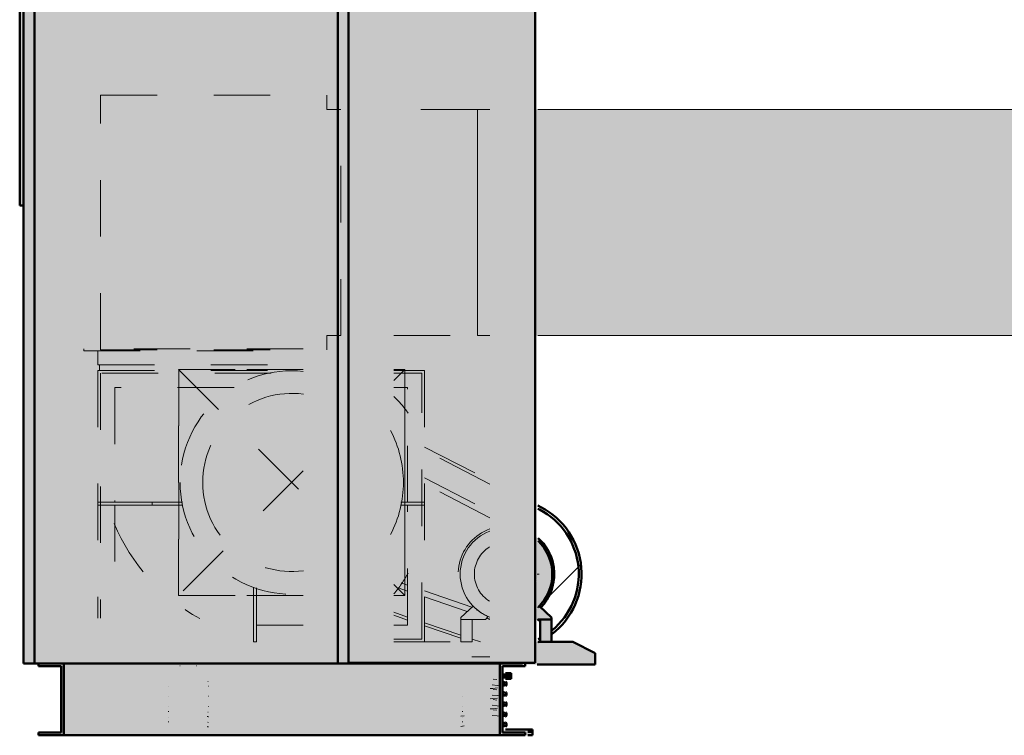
# Model space of a CAD drawing. Header units: metres. Extents: x 9 to 159, y -27 to 58.
# Tile 30 of 46: x 118.32 to 120.06, y 55.85 to 57.12. Entities that reach past the tile are written whole.
import ezdxf

# ---------------------------------------------------------------- set-up
doc = ezdxf.new("R2010")
doc.units = ezdxf.units.M
doc.linetypes.add('Hidden 0_75', pattern=[0.0015, 0.00075, -0.00075])
for name, color, linetype, lineweight in [('A-DETL-HDLN', 7, 'Hidden 0_75', 5), ('M-EQPM', 7, 'Continuous', 35), ('M-HVAC-DUCT', 7, 'Continuous', 5)]:
    doc.layers.add(name, color=color, linetype=linetype, lineweight=lineweight)
pattern_1 = [(45, (20.778, 55.728), (-0.112253, 0.112253), []), (135, (20.778, 55.728), (-0.112253, -0.112253), [])]

# ---------------------------------------------------------------- blocks, each defined once
blk = doc.blocks.new('BIMobject TH x Thai Obayashi_Fan-Exhaust-Floor-Centrifugal-Kruger-BSB_T_Series1-360Degree - Exaustor Berliner Luft - GTS 500-1880929-CORTE A')
at = {"layer": 'M-EQPM', "lineweight": 5, "true_color": 0x787878}
h = blk.add_hatch(dxfattribs=at)
h.set_pattern_fill('FP_2', color=8, style=0, pattern_type=2)
h.set_pattern_definition(pattern_1)
h.paths.add_polyline_path([(20.8299, 56.015), (20.8333, 56.015), (20.8387, 56.0174), (20.8387, 56.0228), (20.8299, 56.0189), (20.8299, 56.016)])
h.paths.add_polyline_path([(20.8587, 56.0298), (20.8805, 56.0488), (20.9014, 56.0827), (20.9113, 56.1217), (20.9095, 56.1609), (20.8961, 56.1983), (20.8722, 56.2301), (20.8376, 56.2546), (20.8299, 56.2585), (20.8299, 56.253), (20.8399, 56.2473), (20.8687, 56.2266), (20.8917, 56.196), (20.9046, 56.1599), (20.9062, 56.1209), (20.8963, 56.0838), (20.8766, 56.052), (20.8587, 56.0364), (20.8587, 56.0319)])
h = blk.add_hatch(dxfattribs=at)
h.set_pattern_fill('FP_2', color=8, style=0, pattern_type=2)
h.set_pattern_definition(pattern_1)
h.paths.add_polyline_path([(20.8299, 56.0189), (20.8387, 56.0228), (20.8387, 56.055), (20.8299, 56.055), (20.8299, 56.0247)])
h.paths.add_polyline_path([(20.8587, 56.0364), (20.8766, 56.052), (20.897, 56.0856), (20.9064, 56.1217), (20.9043, 56.1609), (20.8917, 56.196), (20.8672, 56.2276), (20.8376, 56.249), (20.8299, 56.253), (20.8304, 56.2013), (20.8376, 56.196), (20.8406, 56.1926), (20.843, 56.1904), (20.8501, 56.1794), (20.8549, 56.1724), (20.8573, 56.1662), (20.8589, 56.163), (20.8612, 56.1515), (20.8631, 56.1452), (20.8631, 56.1361), (20.8637, 56.1325), (20.8618, 56.1216), (20.8615, 56.1157), (20.8578, 56.1056), (20.8569, 56.1016), (20.8531, 56.0959), (20.8494, 56.088), (20.8434, 56.0814), (20.8399, 56.0761), (20.8587, 56.058), (20.8587, 56.0471)])
at = {"layer": 'M-EQPM', "linetype": 'Hidden 0_75', "lineweight": 5, "true_color": 0x694d3a}
h = blk.add_hatch(color=27, dxfattribs=at)
h.paths.add_polyline_path([(20.8299, 56.0721), (20.8328, 56.075), (20.8299, 56.0731)])
h.paths.add_polyline_path([(20.8391, 56.0769), (20.8499, 56.0886), (20.8615, 56.1157), (20.8631, 56.1452), (20.854, 56.1741), (20.8364, 56.1974), (20.8299, 56.2015), (20.8299, 56.1969), (20.8364, 56.1926), (20.854, 56.1662), (20.8602, 56.135), (20.854, 56.1038), (20.8375, 56.0785), (20.8386, 56.0774)])
at = {"layer": 'M-EQPM', "linetype": 'Hidden 0_75', "lineweight": 5, "true_color": 0xce4f00}
for points in [[(20.835, 56.135), (20.8602, 56.135), (20.854, 56.1662), (20.8364, 56.1926), (20.8299, 56.1969), (20.8299, 56.1574), (20.8335, 56.1416)], [(20.8299, 56.135), (20.835, 56.135), (20.8299, 56.1574)], [(20.8299, 56.1126), (20.835, 56.135), (20.8299, 56.135), (20.8299, 56.1216)], [(20.8299, 56.0731), (20.8371, 56.0785), (20.854, 56.1038), (20.8602, 56.135), (20.835, 56.135), (20.8299, 56.11), (20.8299, 56.0774)]]:
    blk.add_hatch(color=32, dxfattribs=at).paths.add_polyline_path(points)
at = {"layer": 'M-EQPM', "linetype": 'Hidden 0_75', "lineweight": 5, "true_color": 0x3f3f3f}
h = blk.add_hatch(color=250, dxfattribs=at)
h.paths.add_polyline_path([(20.8399, 56.0762), (20.8432, 56.0814), (20.8393, 56.0767)])
h.paths.add_polyline_path([(20.8531, 56.0959), (20.8571, 56.1026), (20.8584, 56.1084), (20.854, 56.0982)])
h.paths.add_polyline_path([(20.862, 56.1249), (20.8637, 56.1328), (20.8628, 56.1384), (20.8624, 56.1325)])
h.paths.add_polyline_path([(20.8601, 56.1552), (20.8587, 56.1638), (20.8568, 56.1662), (20.8594, 56.1576)])
h.paths.add_polyline_path([(20.8475, 56.1829), (20.8427, 56.191), (20.8402, 56.1926), (20.8452, 56.1859)])
at = {"layer": 'M-EQPM', "linetype": 'Hidden 0_75', "lineweight": 5, "true_color": 0xfff6b8}
blk.add_hatch(color=51, dxfattribs=at).paths.add_polyline_path([(20.8299, 56.055), (20.8587, 56.055), (20.8587, 56.058), (20.8375, 56.0785), (20.8299, 56.0721), (20.8299, 56.058)])
at = {"layer": 'M-EQPM', "linetype": 'Hidden 0_75', "lineweight": 5, "true_color": 0x7f7f7f}
for points in [[(20.8587, 56.015), (20.8587, 56.055), (20.8387, 56.055), (20.8387, 56.015), (20.8563, 56.015)], [(20.7873, 55.95), (20.7873, 55.96), (20.7723, 55.9595), (20.7723, 55.95)], [(20.7793, 55.941), (20.7791, 55.9423), (20.7758, 55.9458), (20.7746, 55.9463), (20.7723, 55.9464), (20.7723, 55.9426), (20.7768, 55.9417), (20.7791, 55.941)], [(20.7743, 55.936), (20.7753, 55.9366), (20.7756, 55.9362), (20.7778, 55.9375), (20.7778, 55.9387), (20.7787, 55.9388), (20.7791, 55.941), (20.7723, 55.9425), (20.7724, 55.9367), (20.7735, 55.9363)], [(20.7793, 55.923), (20.7791, 55.9243), (20.7758, 55.9278), (20.7746, 55.9283), (20.7723, 55.9284), (20.7723, 55.9246), (20.7768, 55.9237), (20.7791, 55.923)], [(20.7743, 55.918), (20.7753, 55.9186), (20.7756, 55.9182), (20.7778, 55.9195), (20.7778, 55.9207), (20.7787, 55.9208), (20.7791, 55.923), (20.7723, 55.9245), (20.7724, 55.9187), (20.7735, 55.9183)], [(20.7793, 55.905), (20.7791, 55.9063), (20.7758, 55.9098), (20.7746, 55.9103), (20.7723, 55.9104), (20.7723, 55.9066), (20.7768, 55.9057), (20.7791, 55.905)], [(20.7743, 55.9), (20.7753, 55.9006), (20.7756, 55.9002), (20.7778, 55.9015), (20.7778, 55.9027), (20.7787, 55.9028), (20.7791, 55.905), (20.7723, 55.9065), (20.7724, 55.9007), (20.7735, 55.9003)], [(20.7793, 55.887), (20.7791, 55.8883), (20.7758, 55.8918), (20.7746, 55.8923), (20.7723, 55.8924), (20.7723, 55.8886), (20.7768, 55.8877), (20.7791, 55.887)], [(20.7743, 55.882), (20.7753, 55.8826), (20.7756, 55.8822), (20.7778, 55.8835), (20.7778, 55.8847), (20.7787, 55.8848), (20.7791, 55.887), (20.7723, 55.8885), (20.7724, 55.8827), (20.7735, 55.8823)], [(20.7793, 55.869), (20.7791, 55.8703), (20.7758, 55.8738), (20.7746, 55.8743), (20.7723, 55.8744), (20.7723, 55.8706), (20.7768, 55.8697), (20.7791, 55.869)], [(20.7743, 55.864), (20.7753, 55.8646), (20.7756, 55.8642), (20.7778, 55.8655), (20.7778, 55.8667), (20.7787, 55.8668), (20.7791, 55.869), (20.7723, 55.8705), (20.7724, 55.8647)], [(20.8253, 55.856), (20.8253, 55.86), (20.7723, 55.86), (20.7723, 55.856), (20.812, 55.856)]]:
    blk.add_hatch(color=8, dxfattribs=at).paths.add_polyline_path(points)
h = blk.add_hatch(color=8, dxfattribs=at)
h.paths.add_polyline_path([(20.812, 55.975), (20.9363, 55.975), (20.9363, 55.995), (20.8963, 56.015), (20.8299, 56.015), (20.8299, 55.9782), (20.812, 55.9782), (20.812, 55.977)])
h.paths.add_polyline_path([(20.5876, 55.977), (20.7716, 55.9775), (20.7716, 55.9782), (20.4997, 55.9782), (20.4997, 55.977), (20.5876, 55.977)])
h = blk.add_hatch(color=8, dxfattribs=at)
h.paths.add_polyline_path([(20.7756, 55.9362), (20.7747, 55.9367), (20.775, 55.9362), (20.7753, 55.9362)])
h.paths.add_polyline_path([(20.7777, 55.9379), (20.7778, 55.9387), (20.7777, 55.9385)])
h = blk.add_hatch(color=8, dxfattribs=at)
h.paths.add_polyline_path([(20.773, 55.9182), (20.7724, 55.9187), (20.7723, 55.9184)])
h.paths.add_polyline_path([(20.7745, 55.9184), (20.7751, 55.919), (20.7747, 55.9187)])
h.paths.add_polyline_path([(20.7777, 55.9199), (20.7778, 55.9207), (20.7777, 55.9205)])
h = blk.add_hatch(color=8, dxfattribs=at)
h.paths.add_polyline_path([(20.773, 55.9002), (20.7724, 55.9007), (20.7723, 55.9004)])
h.paths.add_polyline_path([(20.7745, 55.9004), (20.7751, 55.901), (20.7747, 55.9007)])
h.paths.add_polyline_path([(20.7777, 55.9019), (20.7778, 55.9027), (20.7777, 55.9025)])
h = blk.add_hatch(color=8, dxfattribs=at)
h.paths.add_polyline_path([(20.7756, 55.8822), (20.7747, 55.8827), (20.775, 55.8822), (20.7753, 55.8822)])
h.paths.add_polyline_path([(20.7777, 55.8839), (20.7778, 55.8847), (20.7777, 55.8845)])
at = {"layer": 'M-EQPM', "linetype": 'Hidden 0_75', "lineweight": 5, "true_color": 0x3f3f3f}
blk.add_hatch(color=250, dxfattribs=at).paths.add_polyline_path([(20.812, 55.85), (20.8253, 55.85), (20.8253, 55.856), (20.7723, 55.856), (20.7723, 55.8548), (20.812, 55.8548)])
at = {"layer": 'M-EQPM', "linetype": 'Hidden 0_75', "lineweight": 5, "true_color": 0x7f7f7f}
h = blk.add_hatch(color=8, dxfattribs=at)
h.paths.add_polyline_path([(20.7756, 55.8642), (20.7747, 55.8647), (20.775, 55.8642), (20.7753, 55.8642)])
h.paths.add_polyline_path([(20.7777, 55.8659), (20.7778, 55.8667), (20.7777, 55.8665)])
at = {"layer": 'A-DETL-HDLN'}
for p, q in [((20.4197, 56.533), (20.0313, 56.533)), ((20.0313, 56.533), (20.0313, 56.53)), ((20.0313, 56.53), (20.4197, 56.53)), ((20.0563, 56.53), (20.0563, 56.505)), ((20.0563, 56.505), (20.4197, 56.505)), ((20.0593, 56.505), (20.0593, 56.495)), ((20.0563, 56.495), (20.4197, 56.495)), ((20.0563, 56.495), (20.0563, 56.057)), ((20.0613, 56.49), (20.0613, 56.057)), ((20.3631, 56.49), (20.0613, 56.49)), ((20.5797, 56.495), (20.6343, 56.495)), ((20.6293, 56.49), (20.5797, 56.49)), ((20.6293, 56.02), (20.6293, 56.49)), ((20.6343, 56.495), (20.6343, 56.015)), ((20.0863, 56.465), (20.0863, 56.262)), ((20.2975, 56.465), (20.0863, 56.465)), ((20.6043, 56.465), (20.5797, 56.465)), ((20.6043, 56.262), (20.6043, 56.465)), ((20.6343, 56.3597), (20.7499, 56.3)), ((20.7499, 56.2943), (20.6343, 56.3541)), ((20.6343, 56.3053), (20.7499, 56.2456)), ((20.7499, 56.2343), (20.6343, 56.2941)), ((20.0563, 56.257), (20.0563, 56.262)), ((20.1526, 56.262), (20.0563, 56.262)), ((20.0563, 56.257), (20.1526, 56.257)), ((20.0863, 56.257), (20.0863, 56.057)), ((20.1526, 56.257), (20.1526, 56.262)), ((20.206, 56.262), (20.1526, 56.262)), ((20.1526, 56.262), (20.1526, 56.257)), ((20.1526, 56.257), (20.2066, 56.257)), ((20.5919, 56.257), (20.6343, 56.257)), ((20.6343, 56.262), (20.5925, 56.262)), ((20.6043, 56.045), (20.6043, 56.257)), ((20.6343, 56.262), (20.6343, 56.257)), ((20.593, 56.1194), (20.6043, 56.1155)), ((20.3318, 56.1117), (20.3318, 56.015)), ((20.3368, 56.015), (20.3368, 56.1105)), ((20.6043, 56.1049), (20.5875, 56.1107)), ((20.6343, 56.1052), (20.7179, 56.0766)), ((20.7099, 56.0687), (20.6343, 56.0946)), ((20.5797, 56.0675), (20.6043, 56.0591)), ((20.72, 56.0785), (20.6987, 56.058)), ((20.5797, 56.0623), (20.6043, 56.0538)), ((20.6343, 56.0489), (20.6987, 56.0268)), ((20.6987, 56.058), (20.6987, 56.055)), ((20.7187, 56.055), (20.6987, 56.055)), ((20.6987, 56.055), (20.6987, 56.015)), ((20.7187, 56.055), (20.7418, 56.055)), ((20.7187, 56.015), (20.7187, 56.055)), ((20.7418, 56.055), (20.7469, 56.06)), ((20.7499, 56.055), (20.7439, 56.0571)), ((20.3368, 56.045), (20.4197, 56.045)), ((20.5797, 56.045), (20.6043, 56.045)), ((20.6343, 56.0436), (20.6987, 56.0215)), ((20.3368, 56.015), (20.3318, 56.015)), ((20.5797, 56.02), (20.6293, 56.02)), ((20.6343, 56.015), (20.5797, 56.015)), ((20.5797, 56.015), (20.7499, 56.015)), ((20.6987, 56.015), (20.7187, 56.015)), ((20.7187, 56.0199), (20.7331, 56.015)), ((20.2013, 55.9729), (20.2018, 55.9729)), ((20.2013, 55.9729), (20.2018, 55.9729)), ((20.2013, 55.9729), (20.2018, 55.9729)), ((20.2308, 55.9729), (20.2313, 55.9729)), ((20.2308, 55.9729), (20.2313, 55.9729)), ((20.2308, 55.9729), (20.2313, 55.9729)), ((20.2515, 55.945), (20.2509, 55.9449)), ((20.7619, 55.9484), (20.7557, 55.949)), ((20.7619, 55.9484), (20.7557, 55.949)), ((20.1809, 55.9361), (20.1808, 55.9361)), ((20.2517, 55.9369), (20.2518, 55.9369)), ((20.7619, 55.9304), (20.7557, 55.931)), ((20.7619, 55.9304), (20.7557, 55.931)), ((20.7717, 55.9369), (20.7718, 55.9369)), ((20.1809, 55.9181), (20.1808, 55.9181)), ((20.2517, 55.9189), (20.2518, 55.9189)), ((20.7009, 55.9181), (20.7008, 55.9181)), ((20.7619, 55.9124), (20.7557, 55.913)), ((20.7619, 55.9124), (20.7557, 55.913)), ((20.7717, 55.9189), (20.7718, 55.9189)), ((20.1809, 55.9001), (20.1808, 55.9001)), ((20.181, 55.892), (20.1817, 55.8921)), ((20.2515, 55.891), (20.2509, 55.8909)), ((20.2517, 55.9009), (20.2518, 55.9009)), ((20.7009, 55.9001), (20.7008, 55.9001)), ((20.701, 55.892), (20.7017, 55.8921)), ((20.7619, 55.8944), (20.7557, 55.895)), ((20.7619, 55.8944), (20.7557, 55.895)), ((20.7717, 55.9009), (20.7718, 55.9009)), ((20.1809, 55.8821), (20.1808, 55.8821)), ((20.181, 55.874), (20.1817, 55.8741)), ((20.2498, 55.8833), (20.2512, 55.8831)), ((20.2505, 55.8832), (20.2512, 55.8831)), ((20.2517, 55.8829), (20.2518, 55.8829)), ((20.7042, 55.8846), (20.6987, 55.8837)), ((20.7042, 55.8846), (20.6987, 55.8837)), ((20.7009, 55.8821), (20.7008, 55.8821)), ((20.701, 55.874), (20.7017, 55.8741)), ((20.7717, 55.8829), (20.7718, 55.8829)), ((20.2498, 55.8653), (20.2512, 55.8651)), ((20.2505, 55.8652), (20.2512, 55.8651)), ((20.2515, 55.873), (20.2509, 55.8729)), ((20.2517, 55.8649), (20.2518, 55.8649)), ((20.7042, 55.8666), (20.6987, 55.8657)), ((20.7717, 55.8649), (20.7718, 55.8649))]:
    blk.add_line(p, q, dxfattribs=at)
at = {"layer": 'A-DETL-HDLN', "flags": 128}
for points in [[(20.7501, 55.9326), (20.7553, 55.933), (20.7634, 55.9338)], [(20.7501, 55.9326), (20.7553, 55.933), (20.7634, 55.9338)], [(20.7541, 55.9391), (20.7624, 55.9383), (20.7672, 55.9377)], [(20.7501, 55.9146), (20.7553, 55.915), (20.7634, 55.9158)], [(20.7501, 55.9146), (20.7553, 55.915), (20.7634, 55.9158)], [(20.7541, 55.9211), (20.7624, 55.9203), (20.7672, 55.9197)], [(20.7501, 55.8966), (20.7553, 55.897), (20.7634, 55.8978)], [(20.7501, 55.8966), (20.7553, 55.897), (20.7634, 55.8978)], [(20.7541, 55.9031), (20.7624, 55.9023), (20.7672, 55.9017)], [(20.7541, 55.8851), (20.7624, 55.8843), (20.7672, 55.8837)]]:
    blk.add_lwpolyline(points, dxfattribs=at)
at = {"layer": 'A-DETL-HDLN'}
for centre, radius, start, end in [((20.3993, 56.297), 0.1975, 84.0554, 180), ((20.3993, 56.297), 0.1575, 82.4782, 180), ((20.3993, 56.297), 0.1575, 82.4782, 180), ((20.4633, 56.324), 0.171, 33.9137, 46.895), ((20.3993, 56.297), 0.1975, 0, 27.6923), ((20.3993, 56.297), 0.1975, 180, 275.9446), ((20.3993, 56.297), 0.1575, 180, 277.5218), ((20.3993, 56.297), 0.1575, 180, 277.5218), ((20.3993, 56.297), 0.1975, 332.3077, 0), ((20.3993, 56.355), 0.34, 202.5933, 241.4179), ((20.7787, 56.135), 0.085, 110.0236, 223.8689), ((20.7787, 56.135), 0.0815, 110.7912, 180), ((20.7787, 56.135), 0.0563, 121.4189, 180), ((20.3993, 56.25), 0.235, 320.2921, 331.1962), ((20.7787, 56.135), 0.0815, 180, 249.2088), ((20.7787, 56.135), 0.0563, 180, 238.5811), ((20.7787, 56.135), 0.0815, 223.9053, 224.647), ((20.7787, 56.135), 0.0815, 225.8662, 247.0241), ((20.7787, 56.135), 0.085, 246.0613, 246.8813), ((20.7787, 56.135), 0.085, 246.8813, 250.0494)]:
    blk.add_arc(centre, radius, start, end, dxfattribs=at)
at = {"layer": 'M-EQPM', "lineweight": 50}
for p, q in [((20.8349, 56.256), (20.8399, 56.2534)), ((20.8376, 56.249), (20.8349, 56.2504)), ((20.8587, 56.058), (20.8375, 56.0785)), ((20.8349, 56.055), (20.8387, 56.055)), ((20.8387, 56.055), (20.8387, 56.015)), ((20.8587, 56.055), (20.8387, 56.055)), ((20.8587, 56.055), (20.8587, 56.058)), ((20.8587, 56.015), (20.8587, 56.055)), ((20.8349, 56.015), (20.8963, 56.015)), ((20.8387, 56.015), (20.8587, 56.015)), ((20.8963, 56.015), (20.9363, 55.995)), ((20.9363, 55.995), (20.9363, 55.975)), ((20.8337, 55.975), (20.9363, 55.975)), ((20.7773, 55.96), (20.7873, 55.96)), ((20.7873, 55.95), (20.7773, 55.95)), ((20.7873, 55.95), (20.7873, 55.96)), ((20.7773, 55.937), (20.7775, 55.9371)), ((20.7786, 55.9385), (20.7778, 55.9375)), ((20.7778, 55.9375), (20.7786, 55.9385)), ((20.778, 55.9376), (20.7785, 55.9382)), ((20.7773, 55.919), (20.7775, 55.9191)), ((20.7786, 55.9205), (20.7778, 55.9195)), ((20.7778, 55.9195), (20.7786, 55.9205)), ((20.778, 55.9196), (20.7785, 55.9202)), ((20.7773, 55.901), (20.7775, 55.9011)), ((20.7786, 55.9025), (20.7778, 55.9015)), ((20.7778, 55.9015), (20.7786, 55.9025)), ((20.778, 55.9016), (20.7785, 55.9022)), ((20.7773, 55.883), (20.7775, 55.8831)), ((20.7786, 55.8845), (20.7778, 55.8835)), ((20.7778, 55.8835), (20.7786, 55.8845)), ((20.778, 55.8836), (20.7785, 55.8842)), ((20.7773, 55.865), (20.7775, 55.8651)), ((20.7773, 55.86), (20.8253, 55.86)), ((20.7786, 55.8665), (20.7778, 55.8655)), ((20.7778, 55.8655), (20.7786, 55.8665)), ((20.778, 55.8656), (20.7785, 55.8662)), ((20.8253, 55.856), (20.8168, 55.856)), ((20.8168, 55.856), (20.8253, 55.856)), ((20.8253, 55.856), (20.8253, 55.86)), ((20.8253, 55.85), (20.8253, 55.856)), ((20.8253, 55.85), (20.817, 55.85))]:
    blk.add_line(p, q, dxfattribs=at)
at = {"layer": 'M-EQPM', "lineweight": 50, "flags": 128}
for points in [[(20.7791, 55.9424), (20.7785, 55.9437), (20.7781, 55.9443), (20.7773, 55.945)], [(20.7793, 55.941), (20.7791, 55.9424), (20.7785, 55.9437), (20.7781, 55.9443), (20.7773, 55.945)], [(20.7774, 55.9449), (20.7778, 55.9445), (20.7786, 55.9435), (20.7791, 55.9423)], [(20.7791, 55.9423), (20.7786, 55.9435), (20.7778, 55.9445), (20.7774, 55.9449)], [(20.7774, 55.9449), (20.7778, 55.9445), (20.7786, 55.9435), (20.7791, 55.9423), (20.7793, 55.941)], [(20.7793, 55.941), (20.7791, 55.9423), (20.7786, 55.9435), (20.7778, 55.9445), (20.7774, 55.9449)], [(20.7773, 55.937), (20.7775, 55.9371), (20.778, 55.9376), (20.7785, 55.9382), (20.779, 55.9395), (20.7793, 55.941)], [(20.7791, 55.9244), (20.7785, 55.9257), (20.7781, 55.9263), (20.7773, 55.927)], [(20.7793, 55.923), (20.7791, 55.9244), (20.7785, 55.9257), (20.7781, 55.9263), (20.7773, 55.927)], [(20.7793, 55.941), (20.7791, 55.9397), (20.7786, 55.9385), (20.7778, 55.9375), (20.7774, 55.9371)], [(20.7774, 55.9371), (20.7778, 55.9375), (20.7786, 55.9385), (20.7791, 55.9397), (20.7793, 55.941)], [(20.7774, 55.9269), (20.7778, 55.9265), (20.7786, 55.9255), (20.7791, 55.9243)], [(20.7791, 55.9243), (20.7786, 55.9255), (20.7778, 55.9265), (20.7774, 55.9269)], [(20.7774, 55.9269), (20.7778, 55.9265), (20.7786, 55.9255), (20.7791, 55.9243), (20.7793, 55.923)], [(20.7793, 55.923), (20.7791, 55.9243), (20.7786, 55.9255), (20.7778, 55.9265), (20.7774, 55.9269)], [(20.7773, 55.919), (20.7775, 55.9191), (20.778, 55.9196), (20.7785, 55.9202), (20.779, 55.9215), (20.7793, 55.923)], [(20.7791, 55.9064), (20.7785, 55.9077), (20.7781, 55.9083), (20.7773, 55.909)], [(20.7793, 55.905), (20.7791, 55.9064), (20.7785, 55.9077), (20.7781, 55.9083), (20.7773, 55.909)], [(20.7793, 55.923), (20.7791, 55.9217), (20.7786, 55.9205), (20.7778, 55.9195), (20.7774, 55.9191)], [(20.7774, 55.9191), (20.7778, 55.9195), (20.7786, 55.9205), (20.7791, 55.9217), (20.7793, 55.923)], [(20.7774, 55.9089), (20.7778, 55.9085), (20.7786, 55.9075), (20.7791, 55.9063)], [(20.7791, 55.9063), (20.7786, 55.9075), (20.7778, 55.9085), (20.7774, 55.9089)], [(20.7774, 55.9089), (20.7778, 55.9085), (20.7786, 55.9075), (20.7791, 55.9063), (20.7793, 55.905)], [(20.7793, 55.905), (20.7791, 55.9063), (20.7786, 55.9075), (20.7778, 55.9085), (20.7774, 55.9089)], [(20.7773, 55.901), (20.7775, 55.9011), (20.778, 55.9016), (20.7785, 55.9022), (20.779, 55.9035), (20.7793, 55.905)], [(20.7791, 55.8884), (20.7785, 55.8897), (20.7781, 55.8903), (20.7773, 55.891)], [(20.7793, 55.887), (20.7791, 55.8884), (20.7785, 55.8897), (20.7781, 55.8903), (20.7773, 55.891)], [(20.7793, 55.905), (20.7791, 55.9037), (20.7786, 55.9025), (20.7778, 55.9015), (20.7774, 55.9011)], [(20.7774, 55.9011), (20.7778, 55.9015), (20.7786, 55.9025), (20.7791, 55.9037), (20.7793, 55.905)], [(20.7774, 55.8909), (20.7778, 55.8905), (20.7786, 55.8895), (20.7791, 55.8883)], [(20.7791, 55.8883), (20.7786, 55.8895), (20.7778, 55.8905), (20.7774, 55.8909)], [(20.7774, 55.8909), (20.7778, 55.8905), (20.7786, 55.8895), (20.7791, 55.8883), (20.7793, 55.887)], [(20.7793, 55.887), (20.7791, 55.8883), (20.7786, 55.8895), (20.7778, 55.8905), (20.7774, 55.8909)], [(20.7773, 55.883), (20.7775, 55.8831), (20.778, 55.8836), (20.7785, 55.8842), (20.779, 55.8855), (20.7793, 55.887)], [(20.7793, 55.887), (20.7791, 55.8857), (20.7786, 55.8845), (20.7778, 55.8835), (20.7774, 55.8831)], [(20.7774, 55.8831), (20.7778, 55.8835), (20.7786, 55.8845), (20.7791, 55.8857), (20.7793, 55.887)], [(20.7791, 55.8704), (20.7785, 55.8717), (20.7781, 55.8723), (20.7773, 55.873)], [(20.7793, 55.869), (20.7791, 55.8704), (20.7785, 55.8717), (20.7781, 55.8723), (20.7773, 55.873)], [(20.7773, 55.865), (20.7775, 55.8651), (20.778, 55.8656), (20.7785, 55.8662), (20.779, 55.8675), (20.7793, 55.869)], [(20.7774, 55.8729), (20.7778, 55.8725), (20.7786, 55.8715), (20.7791, 55.8703)], [(20.7791, 55.8703), (20.7786, 55.8715), (20.7778, 55.8725), (20.7774, 55.8729)], [(20.7774, 55.8729), (20.7778, 55.8725), (20.7786, 55.8715), (20.7791, 55.8703), (20.7793, 55.869)], [(20.7793, 55.869), (20.7791, 55.8703), (20.7786, 55.8715), (20.7778, 55.8725), (20.7774, 55.8729)], [(20.7793, 55.869), (20.7791, 55.8677), (20.7786, 55.8665), (20.7778, 55.8655), (20.7774, 55.8651)], [(20.7774, 55.8651), (20.7778, 55.8655), (20.7786, 55.8665), (20.7791, 55.8677), (20.7793, 55.869)]]:
    blk.add_lwpolyline(points, dxfattribs=at)
at = {"layer": 'M-EQPM', "lineweight": 50}
for radius, start, end in [(0.1283, 309.0692, 62.6769), (0.1333, 307.2837, 62.6769), (0.085, 316.1026, 48.4333), (0.0815, 0, 46.2333), (0.085, 34.8383, 43.9578), (0.085, 13.8907, 23.1838), (0.0563, 0, 0.5248), (0.0563, 359.4752, 0), (0.0815, 313.7667, 0), (0.085, 353.0125, 2.395), (0.085, 332.1762, 341.5865), (0.0815, 313.7491, 314.1338), (0.0815, 315.353, 316.0947), (0.085, 316.109, 320.7502), (0.1283, 296.2416, 298.1153), (0.1333, 295.2081, 297.0116)]:
    blk.add_arc((20.7787, 56.135), radius, start, end, dxfattribs=at)
blk = doc.blocks.new('HVAC_Boiler_Miura_Standard-Pressure_LX-50SG - Not a Type_ Load Type Catalog-1880931-CORTE A')
at = {"layer": 'M-EQPM', "linetype": 'Hidden 0_75', "lineweight": 5, "true_color": 0xdbe0e3}
for points in [[(19.925, 55.977), (19.944, 55.977), (19.944, 57.7919), (19.925, 57.7919), (19.925, 56.0135)], [(20.4997, 55.977), (20.4997, 57.7919), (20.4807, 57.7919), (20.4807, 55.977)]]:
    blk.add_hatch(color=254, dxfattribs=at).paths.add_polyline_path(points)
h = blk.add_hatch(color=254, dxfattribs=at)
h.paths.add_polyline_path([(19.944, 55.977), (20.4807, 55.9775), (20.4807, 57.7919), (19.944, 57.7919), (19.944, 56.0135)])
h.paths.add_polyline_path([(20.1607, 57.5444), (20.1476, 57.5461), (20.1339, 57.5522), (20.1248, 57.5592), (20.1163, 57.5709), (20.1117, 57.582), (20.1099, 57.5952), (20.1117, 57.6083), (20.1178, 57.6219), (20.126, 57.632), (20.1364, 57.6396), (20.1492, 57.6445), (20.1622, 57.6458), (20.1739, 57.6442), (20.1875, 57.6381), (20.1966, 57.6311), (20.2052, 57.6195), (20.21, 57.6067), (20.2115, 57.5952), (20.2098, 57.582), (20.204, 57.5689), (20.1966, 57.5592), (20.185, 57.5507), (20.1721, 57.5459), (20.165, 57.5449)])
at = {"layer": 'M-EQPM', "linetype": 'Hidden 0_75', "lineweight": 5, "true_color": 0x717362}
h = blk.add_hatch(color=251, dxfattribs=at)
h.paths.add_polyline_path([(20.4997, 55.9782), (20.8299, 55.9782), (20.8299, 57.7919), (20.4997, 57.7919), (20.4997, 56.0135)])
h.paths.add_polyline_path([(20.7501, 57.1685), (20.5661, 57.1685), (20.5661, 57.3209), (20.7723, 57.3209), (20.7723, 57.1685), (20.7609, 57.1685)])
at = {"layer": 'M-EQPM', "linetype": 'Hidden 0_75', "lineweight": 5, "true_color": 0xdbe0e3}
h = blk.add_hatch(color=254, dxfattribs=at)
h.paths.add_polyline_path([(20.7723, 55.977), (20.8073, 55.977), (20.8073, 55.9782), (20.7716, 55.9782), (20.7716, 55.977)])
h.paths.add_polyline_path([(20.7716, 57.7919), (20.8073, 57.7919), (20.8073, 57.7931), (20.7716, 57.7931)])
at = {"layer": 'M-EQPM', "linetype": 'Hidden 0_75', "lineweight": 5, "true_color": 0x231f20}
for points in [[(19.925, 56.7866), (19.925, 57.2946), (19.9181, 57.2946), (19.9181, 56.7866), (19.9221, 56.7866)], [(20.7111, 55.85), (20.7676, 55.85), (20.7676, 55.977), (19.9961, 55.977), (19.9961, 55.85), (20.6916, 55.85)]]:
    blk.add_hatch(color=250, dxfattribs=at).paths.add_polyline_path(points)
h = blk.add_hatch(color=250, dxfattribs=at)
h.paths.add_polyline_path([(20.812, 55.85), (20.812, 55.8548), (20.7723, 55.8548), (20.7723, 55.9722), (20.812, 55.9722), (20.812, 55.9782), (20.8073, 55.9782), (20.8073, 55.977), (20.7676, 55.977), (20.7676, 55.85), (20.8087, 55.85)])
h.paths.add_polyline_path([(19.9516, 55.85), (19.9961, 55.85), (19.9961, 55.977), (19.9516, 55.977), (19.9516, 55.9722), (19.9913, 55.9722), (19.9913, 55.8548), (19.9516, 55.8548)])
at = {"layer": 'M-EQPM', "lineweight": 50}
for p, q in [((19.925, 55.977), (19.925, 57.7919)), ((19.944, 55.977), (19.944, 57.7919)), ((20.4807, 55.977), (20.4807, 57.7919)), ((20.4997, 55.9782), (20.4997, 57.7919)), ((20.8299, 55.9782), (20.8299, 57.7919)), ((19.9181, 57.2946), (19.9181, 56.7866)), ((19.9181, 56.7866), (19.9243, 56.7866)), ((20.4997, 55.977), (20.4997, 55.9782)), ((20.4997, 55.9782), (20.8299, 55.9782)), ((20.7716, 55.9782), (20.7716, 55.977)), ((20.8073, 55.977), (20.8073, 55.9782)), ((20.8073, 55.9782), (20.8073, 55.977)), ((20.812, 55.9722), (20.812, 55.9782)), ((19.925, 55.977), (19.944, 55.977)), ((19.944, 55.977), (20.4807, 55.977)), ((19.9516, 55.977), (19.9516, 55.9722)), ((19.9516, 55.9722), (19.9913, 55.9722)), ((19.9913, 55.9722), (19.9913, 55.8548)), ((19.9961, 55.85), (19.9961, 55.977)), ((20.4807, 55.977), (20.4997, 55.977)), ((20.7676, 55.977), (20.4997, 55.977)), ((20.7676, 55.977), (20.7676, 55.85)), ((20.8073, 55.977), (20.7676, 55.977)), ((20.7716, 55.977), (20.8073, 55.977)), ((20.7723, 55.8548), (20.7723, 55.9722)), ((20.7723, 55.9722), (20.812, 55.9722)), ((19.9913, 55.8548), (19.9516, 55.8548)), ((19.9516, 55.8548), (19.9516, 55.85)), ((19.9516, 55.85), (19.9961, 55.85)), ((19.9961, 55.85), (20.7676, 55.85)), ((20.7676, 55.85), (20.812, 55.85)), ((20.812, 55.8548), (20.7723, 55.8548)), ((20.812, 55.85), (20.812, 55.8548))]:
    blk.add_line(p, q, dxfattribs=at)
blk = doc.blocks.new('M_T retangular - Padrão-1918324-CORTE A')
at = {"layer": 'A-DETL-HDLN'}
for p, q in [((20.0613, 56.9817), (20.4613, 56.9817)), ((20.0613, 56.5317), (20.0613, 56.9817)), ((20.4613, 56.9567), (20.4613, 56.9817)), ((20.4863, 56.9567), (20.4613, 56.9567)), ((20.4863, 56.5567), (20.4863, 56.9567)), ((20.4613, 56.5567), (20.4863, 56.5567)), ((20.4613, 56.5317), (20.4613, 56.5567)), ((20.0613, 56.5317), (20.4613, 56.5317))]:
    blk.add_line(p, q, dxfattribs=at)
blk = doc.blocks.new('M_Transição retangular para oval - Ângulo - 45 Graus-1918326-CORTE A')
at = {"layer": 'A-DETL-HDLN'}
for p, q in [((20.1993, 56.497), (20.1993, 56.097)), ((20.4197, 56.497), (20.1993, 56.497)), ((20.5993, 56.497), (20.5797, 56.497)), ((20.5993, 56.097), (20.5993, 56.497)), ((20.1993, 56.097), (20.4197, 56.097)), ((20.5797, 56.097), (20.5993, 56.097))]:
    blk.add_line(p, q, dxfattribs=at)
blk = doc.blocks.new('M_Transição retangular - Ângulo - 45 Graus-1918325-CORTE A')
at = {"layer": 'A-DETL-HDLN'}
for p, q in [((20.7277, 56.9567), (20.5797, 56.9567)), ((20.7277, 56.9567), (20.7277, 56.5567)), ((20.5797, 56.5567), (20.7277, 56.5567))]:
    blk.add_line(p, q, dxfattribs=at)
blk = doc.blocks.new('Amortecedor de Vibração - Bandeja de Rack-2014914-CORTE A')
at = {"layer": 'A-DETL-HDLN'}
blk.add_line((20.7178, 55.9888), (20.7499, 55.9888), dxfattribs=at)

msp = doc.modelspace()

# ---------------------------------------------------------------- hatches: boundary and pattern name
at = {"layer": 'M-HVAC-DUCT', "true_color": 0x7f7f7f}
msp.add_hatch(color=8, dxfattribs=at).paths.add_polyline_path([(120.1647, 56.5567), (121.9086, 56.5567), (121.9086, 56.9567), (119.2303, 56.9567), (119.2303, 56.5567), (119.5406, 56.5567)])

# ---------------------------------------------------------------- linework, layer by layer
at = {"layer": 'A-DETL-HDLN'}
for p, q in [((119.1281, 56.5567), (119.1281, 56.9567)), ((119.1281, 56.9567), (119.1503, 56.9567)), ((119.1503, 56.5567), (119.1281, 56.5567)), ((118.5996, 56.097), (118.5996, 56.497)), ((118.5996, 56.497), (118.8201, 56.497)), ((118.5996, 56.497), (118.8201, 56.2766)), ((118.9801, 56.497), (118.9996, 56.497)), ((118.9996, 56.497), (118.9801, 56.4774)), ((118.9996, 56.497), (118.9996, 56.097)), ((118.8201, 56.3174), (118.5996, 56.097)), ((118.9801, 56.1166), (118.9996, 56.097)), ((118.8201, 56.097), (118.5996, 56.097)), ((118.9996, 56.097), (118.9801, 56.097))]:
    msp.add_line(p, q, dxfattribs=at)
at = {"layer": 'M-HVAC-DUCT'}
for p, q in [((119.2353, 56.9567), (121.9086, 56.9567)), ((121.9086, 56.5567), (119.2353, 56.5567))]:
    msp.add_line(p, q, dxfattribs=at)

# ---------------------------------------------------------------- block references
at = {"layer": 'A-DETL-HDLN'}
for name in ['HVAC_Boiler_Miura_Standard-Pressure_LX-50SG - Not a Type_ Load Type Catalog-1880931-CORTE A', 'M_T retangular - Padrão-1918324-CORTE A', 'M_Transição retangular - Ângulo - 45 Graus-1918325-CORTE A', 'BIMobject TH x Thai Obayashi_Fan-Exhaust-Floor-Centrifugal-Kruger-BSB_T_Series1-360Degree - Exaustor Berliner Luft - GTS 500-1880929-CORTE A', 'M_Transição retangular para oval - Ângulo - 45 Graus-1918326-CORTE A', 'Amortecedor de Vibração - Bandeja de Rack-2014914-CORTE A', 'Amortecedor de Vibração - Bandeja de Rack-2014914-CORTE A']:
    msp.add_blockref(name, (98.4004, 0), dxfattribs=at)

doc.saveas('drawing.dxf')
